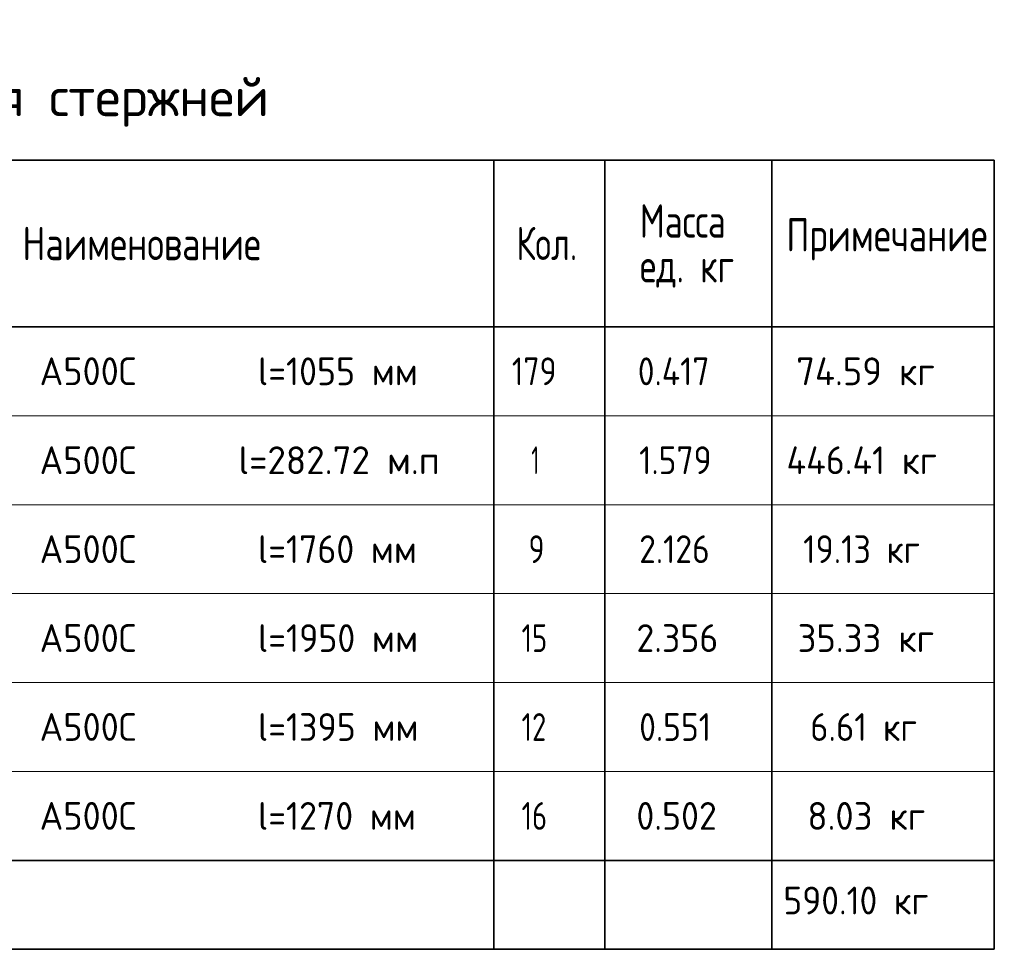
# Model space of a CAD drawing. Header units: metres. Extents: x -38 to 99, y -15 to 21.
# Tile 47 of 48: x 77.66 to 86.51, y 7.67 to 16.04. Entities that reach past the tile are written whole.
import ezdxf

# ---------------------------------------------------------------- set-up
doc = ezdxf.new("R2010")
doc.units = ezdxf.units.M
doc.styles.add('ISOCPEUR', font='txt')

msp = doc.modelspace()

# ---------------------------------------------------------------- linework, layer by layer
at = {"color": 7, "linetype": 'Continuous', "lineweight": 35, "transparency": 33554687}
for p, q in [((86.4198, 14.7717), (67.9198, 14.7717)), ((81.9198, 14.7717), (81.9198, 13.2717)), ((82.9198, 14.7717), (82.9198, 13.2717)), ((84.4198, 14.7717), (84.4198, 13.2717)), ((86.4198, 14.7717), (86.4198, 13.2717)), ((86.4198, 13.2717), (67.9198, 13.2717)), ((81.9198, 13.2717), (81.9198, 12.4717)), ((82.9198, 13.2717), (82.9198, 12.4717)), ((84.4198, 13.2717), (84.4198, 12.4717)), ((86.4198, 13.2717), (86.4198, 12.4717)), ((81.9198, 12.4717), (81.9198, 11.6717)), ((82.9198, 12.4717), (82.9198, 11.6717)), ((84.4198, 12.4717), (84.4198, 11.6717)), ((86.4198, 12.4717), (86.4198, 11.6717)), ((81.9198, 11.6717), (81.9198, 10.8717)), ((82.9198, 11.6717), (82.9198, 10.8717)), ((84.4198, 11.6717), (84.4198, 10.8717)), ((86.4198, 11.6717), (86.4198, 10.8717)), ((81.9198, 10.8717), (81.9198, 10.0717)), ((82.9198, 10.8717), (82.9198, 10.0717)), ((84.4198, 10.8717), (84.4198, 10.0717)), ((86.4198, 10.8717), (86.4198, 10.0717)), ((81.9198, 10.0717), (81.9198, 9.2717)), ((82.9198, 10.0717), (82.9198, 9.2717)), ((84.4198, 10.0717), (84.4198, 9.2717)), ((86.4198, 10.0717), (86.4198, 9.2717)), ((81.9198, 9.2717), (81.9198, 8.4717)), ((82.9198, 9.2717), (82.9198, 8.4717)), ((84.4198, 9.2717), (84.4198, 8.4717)), ((86.4198, 9.2717), (86.4198, 8.4717)), ((67.9198, 8.4717), (86.4198, 8.4717)), ((81.9198, 8.4717), (81.9198, 7.6717)), ((82.9198, 8.4717), (82.9198, 7.6717)), ((84.4198, 8.4717), (84.4198, 7.6717)), ((86.4198, 7.6717), (86.4198, 8.4717)), ((67.9198, 7.6717), (86.4198, 7.6717))]:
    msp.add_line(p, q, dxfattribs=at)
at = {"color": 7, "linetype": 'Continuous', "lineweight": 13, "transparency": 33554687}
for p, q in [((86.4198, 12.4717), (67.9198, 12.4717)), ((86.4198, 11.6717), (67.9198, 11.6717)), ((86.4198, 10.8717), (67.9198, 10.8717)), ((86.4198, 10.0717), (67.9198, 10.0717)), ((86.4198, 9.2717), (67.9198, 9.2717)), ((86.4198, 8.4717), (67.9198, 8.4717))]:
    msp.add_line(p, q, dxfattribs=at)

# ---------------------------------------------------------------- texts
at = {"color": 7, "linetype": 'Continuous', "lineweight": 35, "transparency": 33554687, "attachment_point": 7, "style": 'ISOCPEUR'}
for s, insert, char_height, width in [('\\W0.99;Спецификация стержней', (74.4748, 15.0717), 0.35, 5.559674), ('\\W0.76;Масса', (83.2325, 14.0741), 0.3, 1.001696), ('\\W0.78;Наименование', (77.6811, 13.8717), 0.3, 2.227829), ('\\W0.74;Кол.', (82.1231, 13.8717), 0.3, 0.710583), ('\\W0.78;Примечание', (84.5506, 13.8687), 0.3, 1.867518), ('\\W0.76;ед. кг', (83.2325, 13.6241), 0.3, 1.001193), ('\\W0.94;l=1055 мм', (79.7998, 12.7467), 0.25, 1.591262), ('\\W0.95;А500С', (77.8357, 12.7467), 0.25, 1.042909), ('\\W0.83;179', (82.0823, 12.7467), 0.25, 0.577922), ('\\W0.88;0.417', (83.2148, 12.7467), 0.25, 0.859762), ('\\W0.96;74.59 кг', (84.6398, 12.7467), 0.25, 1.419458), ('\\W0.95;А500С', (77.8357, 11.9467), 0.25, 1.042909), ('\\W0.97;l=282.72 м.п', (79.6248, 11.9467), 0.25, 1.945331), ('\\W0.56;1', (82.2573, 11.9467), 0.25, 0.194444), ('\\W0.88;1.579', (83.2273, 11.9467), 0.25, 0.834261), ('\\W0.94;446.41 кг', (84.5523, 11.9467), 0.25, 1.591262), ('\\W0.95;А500С', (77.8357, 11.1467), 0.25, 1.042909), ('\\W0.94;l=1760 мм', (79.7998, 11.1467), 0.25, 1.591262), ('\\W0.78;9', (82.2323, 11.1467), 0.25, 0.272006), ('\\W0.88;2.126', (83.2273, 11.1467), 0.25, 0.834261), ('\\W0.89;19.13 кг', (84.7023, 11.1467), 0.25, 1.285189), ('\\W0.95;А500С', (77.8357, 10.3467), 0.25, 1.042909), ('\\W0.94;l=1950 мм', (79.7998, 10.3467), 0.25, 1.591262), ('\\W0.75;15', (82.1698, 10.3467), 0.25, 0.393567), ('\\W0.94;2.356', (83.2023, 10.3467), 0.25, 0.891676), ('\\W0.96;35.33 кг', (84.6523, 10.3467), 0.25, 1.394319), ('\\W0.95;А500С', (77.8357, 9.5467), 0.25, 1.042909), ('\\W0.94;l=1395 мм', (79.7998, 9.5467), 0.25, 1.591262), ('\\W0.75;12', (82.1698, 9.5467), 0.25, 0.393567), ('\\W0.88;0.551', (83.2273, 9.5467), 0.25, 0.834261), ('\\W0.91;6.61 кг', (84.7648, 9.5467), 0.25, 1.163462), ('\\W0.95;А500С', (77.8357, 8.7467), 0.25, 1.042909), ('\\W0.94;l=1270 мм', (79.7998, 8.7467), 0.25, 1.591262), ('\\W0.75;16', (82.1698, 8.7467), 0.25, 0.393567), ('\\W0.94;0.502', (83.2023, 8.7467), 0.25, 0.891676), ('\\W0.96;8.03 кг', (84.7398, 8.7467), 0.25, 1.218742), ('\\W0.93;590.10 кг', (84.5244, 7.9858), 0.25, 1.515712)]:
    msp.add_mtext(s, dxfattribs=dict(at, insert=insert, char_height=char_height, width=width))

doc.saveas('drawing.dxf')
